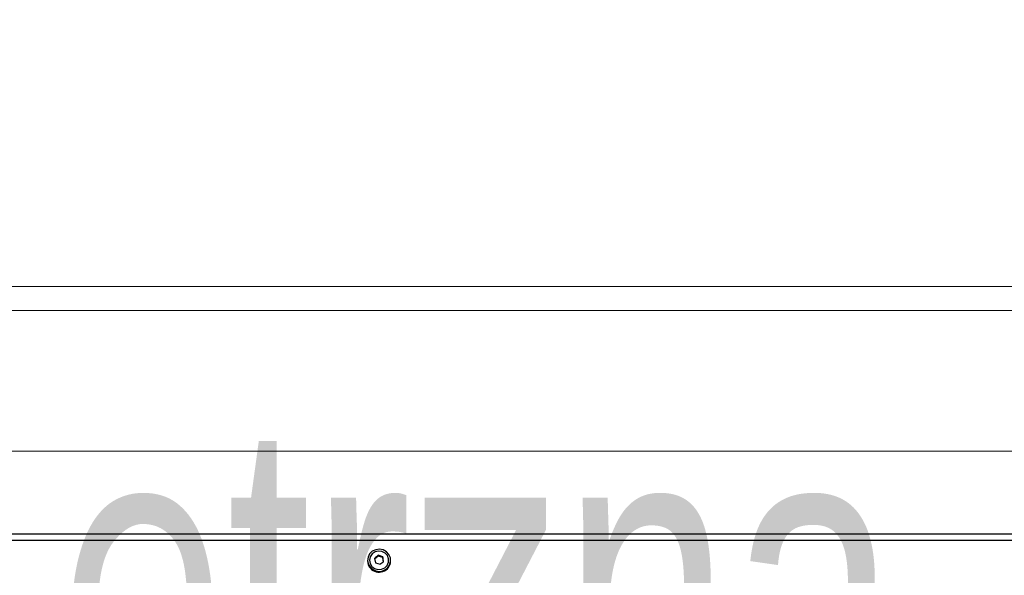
# Model space of a CAD drawing. Header units: millimetres. Extents: x -37728 to 44100, y 631619 to 691915.
# Tile 244 of 256: x 23424 to 23723, y 657124 to 657293. Entities that reach past the tile are written whole.
import ezdxf
from ezdxf import colors
from ezdxf.entities.mleader import LeaderData, LeaderLine
from ezdxf.math import Vec2, Vec3

# ---------------------------------------------------------------- set-up
doc = ezdxf.new("R2010")
doc.units = ezdxf.units.MM
for name, color, linetype in [('_XREF', 7, 'Continuous'), ('Sonniger opisy', 255, 'Continuous'), ('Średnice', 7, 'Continuous')]:
    doc.layers.add(name, color=color, linetype=linetype)
for name, color, linetype, lineweight in [('I-FURN', 252, 'Continuous', 5), ('I-FURN-IDEN', 252, 'Continuous', 5), ('M-EQPM', 252, 'Continuous', 5)]:
    doc.layers.add(name, color=color, linetype=linetype, lineweight=lineweight)
doc.styles.add('Arial Narrow_1', font='ARIALN.TTF', dxfattribs={"width": 0.8, "height": 10})
doc.styles.add('TABELKA', font='tahoma.ttf', dxfattribs={"width": 0.8})

# ---------------------------------------------------------------- blocks, each defined once
blk = doc.blocks.new('G200E poziom')
at = {"color": 7, "linetype": 'Continuous'}
for p, q in [((23901.346, 12686.054), (23901.209, 12686.099)), ((23901.373, 12685.917), (23901.346, 12686.054)), ((23900.887, 12685.996), (23900.887, 12685.977)), ((23901.1, 12686.03), (23901.128, 12685.893)), ((23901.1, 12686.008), (23901.128, 12685.871)), ((23901.128, 12685.871), (23901.128, 12685.893)), ((23901.128, 12685.893), (23901.264, 12685.848)), ((23901.128, 12685.871), (23901.264, 12685.825)), ((23901.264, 12685.848), (23901.373, 12685.939)), ((23901.264, 12685.825), (23901.264, 12685.848)), ((23901.587, 12685.977), (23901.587, 12685.996)), ((23833.537, 12685.371), (24033.737, 12685.371)), ((23833.537, 12685.181), (24033.737, 12685.181))]:
    blk.add_line(p, q, dxfattribs=at)
for points in [[(23901.501, 12686.199), (23901.412, 12686.27), (23901.305, 12686.309), (23901.189, 12686.312), (23901.079, 12686.279), (23900.986, 12686.214), (23900.921, 12686.122), (23900.889, 12686.015), (23900.895, 12685.904), (23900.938, 12685.8), (23901.014, 12685.716), (23901.113, 12685.66), (23901.226, 12685.639), (23901.34, 12685.654), (23901.443, 12685.704), (23901.524, 12685.783), (23901.573, 12685.884), (23901.586, 12685.995), (23901.561, 12686.104), (23901.501, 12686.199)], [(23901.456, 12686.161), (23901.372, 12686.225), (23901.271, 12686.256), (23901.164, 12686.249), (23901.068, 12686.205), (23900.994, 12686.131), (23900.953, 12686.035), (23900.95, 12685.932), (23900.986, 12685.835), (23901.056, 12685.758), (23901.15, 12685.709), (23901.256, 12685.697), (23901.359, 12685.723), (23901.446, 12685.783), (23901.504, 12685.869), (23901.527, 12685.97), (23901.51, 12686.072), (23901.456, 12686.161)]]:
    blk.add_lwpolyline(points, dxfattribs=at)
for centre, radius, start, end in [((23901.238, 12685.987), 0.351, 41.3445, 178.3253), ((23901.255, 12685.997), 0.331, 0.0793, 42.1056)]:
    blk.add_arc(centre, radius, start, end, dxfattribs=at)
for points, knots in [([(23901.209, 12686.099), (23901.191, 12686.084), (23901.155, 12686.052), (23901.118, 12686.023), (23901.1, 12686.008)], [0, 0, 0, 0, 0.500009, 1, 1, 1, 1]), ([(23901.264, 12685.825), (23901.282, 12685.84), (23901.319, 12685.869), (23901.355, 12685.901), (23901.373, 12685.917)], [0, 0, 0, 0, 0.499989, 1, 1, 1, 1])]:
    blk.add_open_spline(points, degree=3, knots=knots, dxfattribs=at)
blk = doc.blocks.new('A$Cb58f729f')
at = {"layer": 'Sonniger opisy', "color": 0, "transparency": 33554687}
blk.add_blockref('G200E poziom', (-24049.891, -12688.774), dxfattribs=at)
blk = doc.blocks.new('HVAC_Air-Curtains_Tecnosystemi_Air-For3-Wall - 1000-V1-__-00_00 Przyziemie PB')
at = {"layer": 'M-EQPM', "color": 252}
blk.add_line((63808.453, 65719.962), (63964.253, 65719.962), dxfattribs=at)
blk = doc.blocks.new('Wycieraczka wew1 - Wycieraczka wew 2-9214828-__-00_00 Przyziemie PB')
at = {"layer": 'I-FURN', "color": 252}
for p, q in [((75, -15), (-75, -15)), ((-75, -15), (75, -15)), ((-70, -20), (70, -20))]:
    blk.add_line(p, q, dxfattribs=at)
blk = doc.blocks.new('A$C4e31ac75')
at = {"layer": 'I-FURN'}
blk.add_blockref('Wycieraczka wew1 - Wycieraczka wew 2-9214828-__-00_00 Przyziemie PB', (-597.95, 208.073), dxfattribs=at)
at = {"layer": 'M-EQPM'}
blk.add_blockref('HVAC_Air-Curtains_Tecnosystemi_Air-For3-Wall - 1000-V1-__-00_00 Przyziemie PB', (-64485.303, -65527.612), dxfattribs=at)
at = {"layer": 'I-FURN-IDEN', "insert": (-577.335, 188.988), "char_height": 10, "width": 32.0675, "attachment_point": 1, "style": 'Arial Narrow_1'}
blk.add_mtext('ętrzna', dxfattribs=at)

msp = doc.modelspace()

# ---------------------------------------------------------------- block references
at = {"layer": '_XREF', "xscale": 10, "yscale": 10, "zscale": 10}
msp.add_blockref('A$C4e31ac75', (29209.47, 655281.12), dxfattribs=at)

# ---------------------------------------------------------------- next in the draw order: block references
at = {"xscale": 10, "yscale": 10, "zscale": 10, "rotation": 180}
msp.add_blockref('A$Cb58f729f', (22046.71, 657100.76), dxfattribs=at)

# ---------------------------------------------------------------- next in the draw order: leaders
at = {"layer": 'Średnice', "color": 0}
ml = msp.add_multileader_mtext('Standard', dxfattribs=at)
ml.set_content('KURTYNA \\PZasilanie: 230V/50Hz\\PMoc: 0,3kW\\PWaga: 25 kg', style='TABELKA')
ml.set_leader_properties(color=256)
ml.build(insert=Vec2(0, 0))
ml.multileader.update_dxf_attribs({"has_dogleg": 0, "text_left_attachment_type": 6, "text_right_attachment_type": 6, "dogleg_length": 9.92, "arrow_head_size": 82.68})
ctx = ml.context
ctx.base_point, ctx.char_height, ctx.arrow_head_size, ctx.landing_gap_size, ctx.plane_origin = Vec3(23678.6, 658496.52), 99.2126, 82.68, 33.07, Vec3(25690.43, 647925.9)
ctx.left_attachment, ctx.right_attachment = 6, 6
notes = []
notes.append((ctx, [(0, (1, 1, 0), (23668.68, 658496.52), (1, 0), 9.92, [(0, [(23014.06, 657014.05)], 0, [])])]))
ctx.mtext.insert, ctx.mtext.rotation, ctx.mtext.width, ctx.mtext.defined_height, ctx.mtext.flow_direction = Vec3(23711.67, 658623.92), 6.283185, 19315.0898, 367.95, 5
for ctx, leaders in notes:
    for number, flags, end, landing, length, lines in leaders:
        leader = LeaderData()
        leader.index, (leader.has_last_leader_line, leader.has_dogleg_vector, leader.attachment_direction) = number, flags
        leader.last_leader_point, leader.dogleg_vector, leader.dogleg_length = Vec3(end), Vec3(landing), length
        for number, points, colour, breaks in lines:
            line = LeaderLine()
            line.index, line.vertices, line.color, line.breaks = number, Vec3.list(points), colors.encode_raw_color(colour), breaks
            leader.lines.append(line)
        ctx.leaders.append(leader)

doc.saveas('drawing.dxf')
